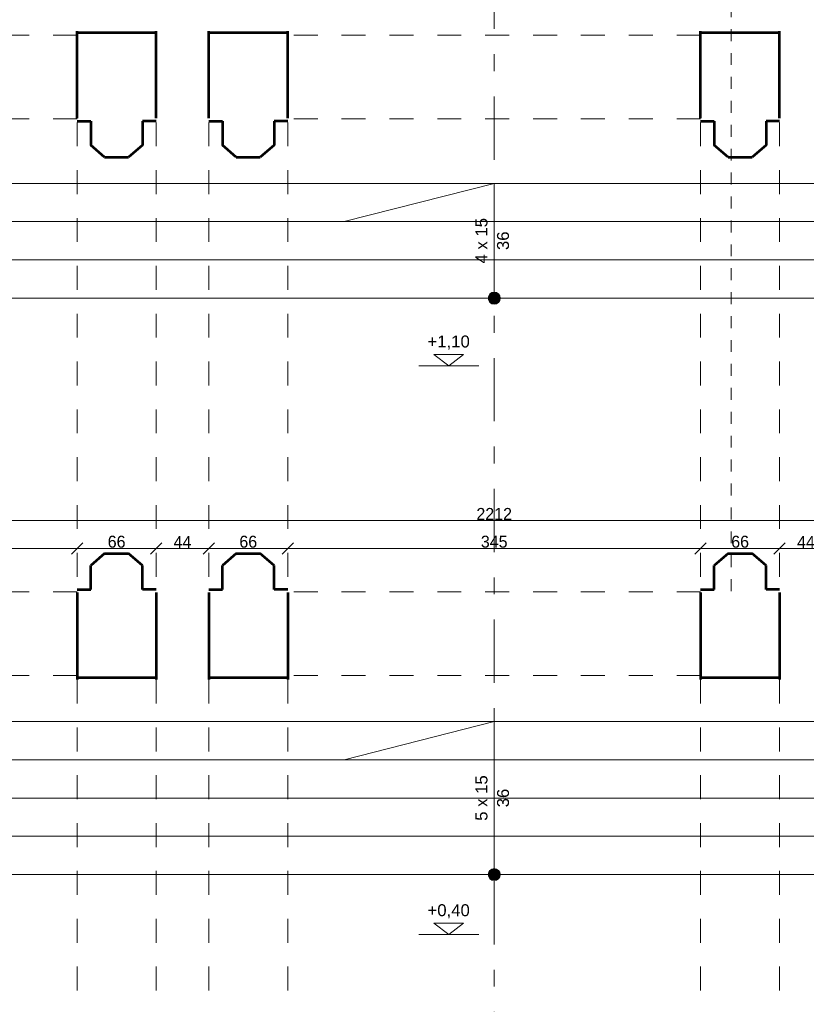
# Model space of a CAD drawing. Header units: inches. Extents: x -21887 to 84279, y -131485 to 67836.
# Tile 108 of 256: x 24766 to 31338, y -17814 to -9581. Entities that reach past the tile are written whole.
import ezdxf

# ---------------------------------------------------------------- set-up
doc = ezdxf.new("R2010")
doc.units = ezdxf.units.IN
doc.header["$MEASUREMENT"] = 0
for name, pattern in [('Dashed', [400, 200, -200]), ('Dashed copy', [200, 100, -100]), ('Double Dashed', [1093.611073, 529.166651, -211.666656, 141.111112, -211.666656]), ('Long Dashed', [1058.333302, 634.99999, -423.333311])]:
    doc.linetypes.add(name, pattern=pattern)
doc.layers.get('0').update_dxf_attribs({"lineweight": 13})
doc.layers.get('Defpoints').update_dxf_attribs({"lineweight": 13})
for name, color, linetype, lineweight in [('AI_MURY', 7, 'Continuous', 53), ('Dimensioning', 7, 'Continuous', 13), ('PODCIAGI', 7, 'Continuous', 13), ('schodzy', 7, 'Continuous', 13)]:
    doc.layers.add(name, color=color, linetype=linetype, lineweight=lineweight)
doc.styles.add('GENERATED_STYLE_7', font='txt')
doc.styles.add('Style-Courier New', font='txt')
doc.dimstyles.new('Dimstyle_4', dxfattribs={"dimtxt": 100, "dimasz": 95, "dimexe": 0, "dimexo": 0, "dimgap": 0.09, "dimtad": 1, "dimdec": 0, "dimlfac": 0.1, "dimzin": 0, "dimdsep": 46, "dimlunit": 5, "dimtxsty": 'GENERATED_STYLE_7', "dimblk": 'ARROWHEAD_6', "dimcen": 0.09, "dimclrd": 161, "dimclre": 161, "dimclrt": 7, "dimadec": 0, "dimazin": 0, "dimtfac": 1, "dimtdec": 0, "dimtmove": 0, "dimatfit": 3, "dimfxl": 0, "dimtolj": 1, "dimtzin": 0, "dimarcsym": 0})
doc.dimstyles.new('Dimstyle_5', dxfattribs={"dimtxt": 100, "dimasz": 95, "dimexe": 0.18, "dimexo": 0, "dimgap": 0.09, "dimtad": 1, "dimtih": 1, "dimtoh": 1, "dimdec": 0, "dimlfac": 0.1, "dimzin": 0, "dimdsep": 46, "dimlunit": 5, "dimtxsty": 'GENERATED_STYLE_7', "dimblk": 'ARROWHEAD_6', "dimcen": 0.09, "dimclrd": 161, "dimclre": 161, "dimclrt": 7, "dimadec": 0, "dimazin": 0, "dimtfac": 1, "dimtdec": 0, "dimtmove": 0, "dimatfit": 3, "dimfxl": 0, "dimtolj": 1, "dimtzin": 0, "dimarcsym": 0})

# ---------------------------------------------------------------- blocks, each defined once
blk = doc.blocks.new('ARROWHEAD_6')
at = {"color": 0, "linetype": 'Continuous'}
for p, q in [((0, 0), (-1, 0)), ((-0.5, -0.5), (0.5, 0.5))]:
    blk.add_line(p, q, dxfattribs=at)
blk = doc.blocks.new('*U184')
at = {"layer": 'Defpoints', "color": 0, "linetype": 'Continuous'}
for p in [(-270, -21459.3), (57580.5, -21459.3), (56990.5, -24609.3)]:
    blk.add_point(p, dxfattribs=at)
at = {"layer": 'Dimensioning', "color": 161, "linetype": 'Continuous', "lineweight": -2}
for p, q in [((-269.9, -21459.3), (-270, -21459.3)), ((-270, -24514.3), (-270, -21554.3)), ((-269.9, -24609.3), (-270, -24609.3))]:
    blk.add_line(p, q, dxfattribs=at)
at = {"layer": 'Dimensioning', "color": 161, "linetype": 'Continuous', "lineweight": -2, "xscale": 95, "yscale": 95, "zscale": 95}
for p, rotation in [((-270, -21459.3), 90), ((-270, -24609.3), 270)]:
    blk.add_blockref('ARROWHEAD_6', p, dxfattribs=dict(at, rotation=rotation))
at = {"layer": 'Dimensioning', "color": 7, "linetype": 'Continuous', "insert": (-326.3, -23034.3), "char_height": 100, "attachment_point": 5, "rotation": 90, "style": 'GENERATED_STYLE_7'}
blk.add_mtext('315', dxfattribs=at)
blk = doc.blocks.new('*U1771')
at = {"layer": 'Defpoints'}
for p in [(122.4, -22997.2), (122.4, -23034.3), (57973, -22997.2), (57383, -26147.2)]:
    blk.add_point(p, dxfattribs=at)
at = {"layer": 'Dimensioning', "color": 161, "linetype": 'Continuous'}
blk.add_blockref('*U184', (392.5, -1537.9), dxfattribs=at)
blk = doc.blocks.new('*D1914')
at = {"layer": 'Defpoints'}
for p in [(122.4, 0), (122.4, -22997.2), (57973, -22997.2), (57383, -26147.2)]:
    blk.add_point(p, dxfattribs=at)
at = {"layer": 'Dimensioning', "color": 161, "linetype": 'Continuous'}
blk.add_blockref('*U1771', (0, 0), dxfattribs=at)
blk = doc.blocks.new('*U1071')
at = {"layer": 'Defpoints', "color": 0, "linetype": 'Continuous'}
for p in [(17669.4, -13768.6), (39791.6, -13768.6), (39791.6, -13768.6)]:
    blk.add_point(p, dxfattribs=at)
at = {"layer": 'Dimensioning', "color": 161, "linetype": 'Continuous', "lineweight": -2}
for p, q in [((17669.4, -13768.6), (17669.4, -13768.4)), ((17764.4, -13768.6), (39696.6, -13768.6)), ((39791.6, -13768.6), (39791.6, -13768.4))]:
    blk.add_line(p, q, dxfattribs=at)
at = {"layer": 'Dimensioning', "color": 161, "linetype": 'Continuous', "lineweight": -2, "xscale": 95, "yscale": 95, "zscale": 95, "rotation": 180}
blk.add_blockref('ARROWHEAD_6', (17669.4, -13768.6), dxfattribs=at)
at = {"layer": 'Dimensioning', "color": 161, "linetype": 'Continuous', "lineweight": -2, "xscale": 95, "yscale": 95, "zscale": 95}
blk.add_blockref('ARROWHEAD_6', (39791.6, -13768.6), dxfattribs=at)
at = {"layer": 'Dimensioning', "color": 7, "linetype": 'Continuous', "insert": (28730.5, -13713.6), "char_height": 100, "attachment_point": 5, "style": 'GENERATED_STYLE_7'}
blk.add_mtext('2212', dxfattribs=at)
blk = doc.blocks.new('*D2004')
at = {"layer": 'Defpoints'}
for p in [(17669.4, -13768.6), (28730.5, -13768.6), (39791.6, -13768.6), (39791.6, -13768.6)]:
    blk.add_point(p, dxfattribs=at)
at = {"layer": 'Dimensioning', "color": 161, "linetype": 'Continuous'}
blk.add_blockref('*U1071', (0, 0), dxfattribs=at)
blk = doc.blocks.new('*U376')
at = {"layer": 'Defpoints', "color": 0, "linetype": 'Continuous'}
for p in [(-3768.9, -23758.2), (61880.5, -23758.2), (62095.5, -27324.3)]:
    blk.add_point(p, dxfattribs=at)
at = {"layer": 'Dimensioning', "color": 161, "linetype": 'Continuous', "lineweight": -2}
for p, q in [((-3768.7, -23758.2), (-3768.9, -23758.2)), ((-3768.9, -27229.3), (-3768.9, -23853.2)), ((-3768.7, -27324.3), (-3768.9, -27324.3))]:
    blk.add_line(p, q, dxfattribs=at)
at = {"layer": 'Dimensioning', "color": 161, "linetype": 'Continuous', "lineweight": -2, "xscale": 95, "yscale": 95, "zscale": 95}
for p, rotation in [((-3768.9, -23758.2), 90), ((-3768.9, -27324.3), 270)]:
    blk.add_blockref('ARROWHEAD_6', p, dxfattribs=dict(at, rotation=rotation))
at = {"layer": 'Dimensioning', "color": 7, "linetype": 'Continuous', "insert": (-3825.2, -25541.2), "char_height": 100, "attachment_point": 5, "rotation": 90, "style": 'GENERATED_STYLE_7'}
blk.add_mtext('357', dxfattribs=at)
blk = doc.blocks.new('*U1772')
at = {"layer": 'Defpoints'}
for p in [(-2777.6, -24404.3), (62871.9, -24404.3), (-2777.6, -25541.2), (63086.9, -27970.5)]:
    blk.add_point(p, dxfattribs=at)
at = {"layer": 'Dimensioning', "color": 161, "linetype": 'Continuous'}
blk.add_blockref('*U376', (991.3, -646.2), dxfattribs=at)
blk = doc.blocks.new('*D2396')
at = {"layer": 'Defpoints'}
for p in [(-2777.6, 0), (-2777.6, -24404.3), (62871.9, -24404.3), (63086.9, -27970.5)]:
    blk.add_point(p, dxfattribs=at)
at = {"layer": 'Dimensioning', "color": 161, "linetype": 'Continuous'}
blk.add_blockref('*U1772', (0, 0), dxfattribs=at)
blk = doc.blocks.new('*U377')
at = {"layer": 'Defpoints', "color": 0, "linetype": 'Continuous'}
for p in [(-3768.9, -21459.3), (61832.4, -21459.3), (61880.5, -23758.2)]:
    blk.add_point(p, dxfattribs=at)
at = {"layer": 'Dimensioning', "color": 161, "linetype": 'Continuous', "lineweight": -2}
for p, q in [((-3768.7, -21459.3), (-3768.9, -21459.3)), ((-3768.9, -23663.2), (-3768.9, -21554.3)), ((-3768.7, -23758.2), (-3768.9, -23758.2))]:
    blk.add_line(p, q, dxfattribs=at)
at = {"layer": 'Dimensioning', "color": 161, "linetype": 'Continuous', "lineweight": -2, "xscale": 95, "yscale": 95, "zscale": 95}
for p, rotation in [((-3768.9, -21459.3), 90), ((-3768.9, -23758.2), 270)]:
    blk.add_blockref('ARROWHEAD_6', p, dxfattribs=dict(at, rotation=rotation))
at = {"layer": 'Dimensioning', "color": 7, "linetype": 'Continuous', "insert": (-3825.2, -22608.7), "char_height": 100, "attachment_point": 5, "rotation": 90, "style": 'GENERATED_STYLE_7'}
blk.add_mtext('230', dxfattribs=at)
blk = doc.blocks.new('*U1773')
at = {"layer": 'Defpoints'}
for p in [(-3488.6, -22004), (62112.7, -22004), (-3488.6, -22608.7), (62160.9, -24302.8)]:
    blk.add_point(p, dxfattribs=at)
at = {"layer": 'Dimensioning', "color": 161, "linetype": 'Continuous'}
blk.add_blockref('*U377', (280.3, -544.7), dxfattribs=at)
blk = doc.blocks.new('*D2397')
at = {"layer": 'Defpoints'}
for p in [(-3488.6, 0), (-3488.6, -22004), (62112.7, -22004), (62160.9, -24302.8)]:
    blk.add_point(p, dxfattribs=at)
at = {"layer": 'Dimensioning', "color": 161, "linetype": 'Continuous'}
blk.add_blockref('*U1773', (0, 0), dxfattribs=at)
blk = doc.blocks.new('*U408')
at = {"layer": 'Defpoints', "color": 0, "linetype": 'Continuous'}
for p in [(4587.2, -12484.3), (53040.5, -12484.3), (53240.5, -14369.3)]:
    blk.add_point(p, dxfattribs=at)
at = {"layer": 'Dimensioning', "color": 161, "linetype": 'Continuous', "lineweight": -2}
for p, q in [((4587.4, -12484.3), (4587.2, -12484.3)), ((4587.2, -14274.3), (4587.2, -12579.3)), ((4587.4, -14369.3), (4587.2, -14369.3))]:
    blk.add_line(p, q, dxfattribs=at)
at = {"layer": 'Dimensioning', "color": 161, "linetype": 'Continuous', "lineweight": -2, "xscale": 95, "yscale": 95, "zscale": 95}
for p, rotation in [((4587.2, -12484.3), 90), ((4587.2, -14369.3), 270)]:
    blk.add_blockref('ARROWHEAD_6', p, dxfattribs=dict(at, rotation=rotation))
at = {"layer": 'Dimensioning', "color": 7, "linetype": 'Continuous', "insert": (4530.9, -13426.8), "char_height": 100, "attachment_point": 5, "rotation": 90, "style": 'GENERATED_STYLE_7'}
blk.add_mtext('189', dxfattribs=at)
blk = doc.blocks.new('*D2506')
at = {"layer": 'Defpoints'}
for p in [(4587.2, -12484.3), (53040.5, -12484.3), (4587.2, -13426.8), (53240.5, -14369.3)]:
    blk.add_point(p, dxfattribs=at)
at = {"layer": 'Dimensioning', "color": 161, "linetype": 'Continuous'}
blk.add_blockref('*U408', (0, 0), dxfattribs=at)
blk = doc.blocks.new('*U409')
at = {"layer": 'Defpoints', "color": 0, "linetype": 'Continuous'}
for p in [(4587.2, -9184.3), (53040.5, -9184.3), (53040.5, -12484.3)]:
    blk.add_point(p, dxfattribs=at)
at = {"layer": 'Dimensioning', "color": 161, "linetype": 'Continuous', "lineweight": -2}
for p, q in [((4587.4, -9184.3), (4587.2, -9184.3)), ((4587.2, -12389.3), (4587.2, -9279.3)), ((4587.4, -12484.3), (4587.2, -12484.3))]:
    blk.add_line(p, q, dxfattribs=at)
at = {"layer": 'Dimensioning', "color": 161, "linetype": 'Continuous', "lineweight": -2, "xscale": 95, "yscale": 95, "zscale": 95}
for p, rotation in [((4587.2, -9184.3), 90), ((4587.2, -12484.3), 270)]:
    blk.add_blockref('ARROWHEAD_6', p, dxfattribs=dict(at, rotation=rotation))
at = {"layer": 'Dimensioning', "color": 7, "linetype": 'Continuous', "insert": (4530.9, -10834.3), "char_height": 100, "attachment_point": 5, "rotation": 90, "style": 'GENERATED_STYLE_7'}
blk.add_mtext('330', dxfattribs=at)
blk = doc.blocks.new('*D2507')
at = {"layer": 'Defpoints'}
for p in [(4587.2, -9184.3), (53040.5, -9184.3), (4587.2, -10834.3), (53040.5, -12484.3)]:
    blk.add_point(p, dxfattribs=at)
at = {"layer": 'Dimensioning', "color": 161, "linetype": 'Continuous'}
blk.add_blockref('*U409', (0, 0), dxfattribs=at)
blk = doc.blocks.new('*U1508')
at = {"layer": 'Defpoints', "color": 0, "linetype": 'Continuous'}
for p in [(25245.5, -13914.8), (25245.5, -14002.6), (21930.5, -14345.1)]:
    blk.add_point(p, dxfattribs=at)
at = {"layer": 'Dimensioning', "color": 161, "linetype": 'Continuous', "lineweight": -2}
for p, q in [((21930.5, -14002.8), (21930.5, -14002.4)), ((22025.5, -14002.6), (25150.5, -14002.6)), ((25245.5, -14002.4), (25245.5, -14002.8))]:
    blk.add_line(p, q, dxfattribs=at)
at = {"layer": 'Dimensioning', "color": 161, "linetype": 'Continuous', "lineweight": -2, "xscale": 95, "yscale": 95, "zscale": 95, "rotation": 180}
blk.add_blockref('ARROWHEAD_6', (21930.5, -14002.6), dxfattribs=at)
at = {"layer": 'Dimensioning', "color": 161, "linetype": 'Continuous', "lineweight": -2, "xscale": 95, "yscale": 95, "zscale": 95}
blk.add_blockref('ARROWHEAD_6', (25245.5, -14002.6), dxfattribs=at)
at = {"layer": 'Dimensioning', "color": 7, "linetype": 'Continuous', "insert": (23588, -13946.3), "char_height": 100, "attachment_point": 5, "style": 'GENERATED_STYLE_7'}
blk.add_mtext('332', dxfattribs=at)
blk = doc.blocks.new('*D3143')
at = {"layer": 'Defpoints'}
for p in [(25245.5, -13914.8), (23588, -14002.6), (25245.5, -14002.6), (21930.5, -14345.1)]:
    blk.add_point(p, dxfattribs=at)
at = {"layer": 'Dimensioning', "color": 161, "linetype": 'Continuous'}
blk.add_blockref('*U1508', (0, 0), dxfattribs=at)
blk = doc.blocks.new('*U1509')
at = {"layer": 'Defpoints', "color": 0, "linetype": 'Continuous'}
for p in [(25245.5, -13914.8), (25905.5, -13914.8), (25905.5, -14002.6)]:
    blk.add_point(p, dxfattribs=at)
at = {"layer": 'Dimensioning', "color": 161, "linetype": 'Continuous', "lineweight": -2}
for p, q in [((25245.5, -14002.4), (25245.5, -14002.8)), ((25340.5, -14002.6), (25810.5, -14002.6)), ((25905.5, -14002.4), (25905.5, -14002.8))]:
    blk.add_line(p, q, dxfattribs=at)
at = {"layer": 'Dimensioning', "color": 161, "linetype": 'Continuous', "lineweight": -2, "xscale": 95, "yscale": 95, "zscale": 95, "rotation": 180}
blk.add_blockref('ARROWHEAD_6', (25245.5, -14002.6), dxfattribs=at)
at = {"layer": 'Dimensioning', "color": 161, "linetype": 'Continuous', "lineweight": -2, "xscale": 95, "yscale": 95, "zscale": 95}
blk.add_blockref('ARROWHEAD_6', (25905.5, -14002.6), dxfattribs=at)
at = {"layer": 'Dimensioning', "color": 7, "linetype": 'Continuous', "insert": (25575.5, -13946.3), "char_height": 100, "attachment_point": 5, "style": 'GENERATED_STYLE_7'}
blk.add_mtext('66', dxfattribs=at)
blk = doc.blocks.new('*D3144')
at = {"layer": 'Defpoints'}
for p in [(25245.5, -13914.8), (25905.5, -13914.8), (25575.5, -14002.6), (25905.5, -14002.6)]:
    blk.add_point(p, dxfattribs=at)
at = {"layer": 'Dimensioning', "color": 161, "linetype": 'Continuous'}
blk.add_blockref('*U1509', (0, 0), dxfattribs=at)
blk = doc.blocks.new('*U1510')
at = {"layer": 'Defpoints', "color": 0, "linetype": 'Continuous'}
for p in [(25905.5, -13914.8), (26345.5, -13914.8), (26345.5, -14002.6)]:
    blk.add_point(p, dxfattribs=at)
at = {"layer": 'Dimensioning', "color": 161, "linetype": 'Continuous', "lineweight": -2}
for p, q in [((25905.5, -14002.4), (25905.5, -14002.8)), ((26000.5, -14002.6), (26250.5, -14002.6)), ((26345.5, -14002.4), (26345.5, -14002.8))]:
    blk.add_line(p, q, dxfattribs=at)
at = {"layer": 'Dimensioning', "color": 161, "linetype": 'Continuous', "lineweight": -2, "xscale": 95, "yscale": 95, "zscale": 95, "rotation": 180}
blk.add_blockref('ARROWHEAD_6', (25905.5, -14002.6), dxfattribs=at)
at = {"layer": 'Dimensioning', "color": 161, "linetype": 'Continuous', "lineweight": -2, "xscale": 95, "yscale": 95, "zscale": 95}
blk.add_blockref('ARROWHEAD_6', (26345.5, -14002.6), dxfattribs=at)
at = {"layer": 'Dimensioning', "color": 7, "linetype": 'Continuous', "insert": (26125.5, -13948.9), "char_height": 100, "attachment_point": 5, "style": 'GENERATED_STYLE_7'}
blk.add_mtext('44', dxfattribs=at)
blk = doc.blocks.new('*D3145')
at = {"layer": 'Defpoints'}
for p in [(25905.5, -13914.8), (26345.5, -13914.8), (26125.5, -14002.6), (26345.5, -14002.6)]:
    blk.add_point(p, dxfattribs=at)
at = {"layer": 'Dimensioning', "color": 161, "linetype": 'Continuous'}
blk.add_blockref('*U1510', (0, 0), dxfattribs=at)
blk = doc.blocks.new('*U1511')
at = {"layer": 'Defpoints', "color": 0, "linetype": 'Continuous'}
for p in [(26345.5, -13914.8), (27005.5, -13914.8), (27005.5, -14002.6)]:
    blk.add_point(p, dxfattribs=at)
at = {"layer": 'Dimensioning', "color": 161, "linetype": 'Continuous', "lineweight": -2}
for p, q in [((26345.5, -14002.4), (26345.5, -14002.8)), ((26440.5, -14002.6), (26910.5, -14002.6)), ((27005.5, -14002.4), (27005.5, -14002.8))]:
    blk.add_line(p, q, dxfattribs=at)
at = {"layer": 'Dimensioning', "color": 161, "linetype": 'Continuous', "lineweight": -2, "xscale": 95, "yscale": 95, "zscale": 95, "rotation": 180}
blk.add_blockref('ARROWHEAD_6', (26345.5, -14002.6), dxfattribs=at)
at = {"layer": 'Dimensioning', "color": 161, "linetype": 'Continuous', "lineweight": -2, "xscale": 95, "yscale": 95, "zscale": 95}
blk.add_blockref('ARROWHEAD_6', (27005.5, -14002.6), dxfattribs=at)
at = {"layer": 'Dimensioning', "color": 7, "linetype": 'Continuous', "insert": (26675.5, -13946.3), "char_height": 100, "attachment_point": 5, "style": 'GENERATED_STYLE_7'}
blk.add_mtext('66', dxfattribs=at)
blk = doc.blocks.new('*D3146')
at = {"layer": 'Defpoints'}
for p in [(26345.5, -13914.8), (27005.5, -13914.8), (26675.5, -14002.6), (27005.5, -14002.6)]:
    blk.add_point(p, dxfattribs=at)
at = {"layer": 'Dimensioning', "color": 161, "linetype": 'Continuous'}
blk.add_blockref('*U1511', (0, 0), dxfattribs=at)
blk = doc.blocks.new('*U1512')
at = {"layer": 'Defpoints', "color": 0, "linetype": 'Continuous'}
for p in [(27005.5, -13914.8), (30455.5, -13914.8), (30455.5, -14002.6)]:
    blk.add_point(p, dxfattribs=at)
at = {"layer": 'Dimensioning', "color": 161, "linetype": 'Continuous', "lineweight": -2}
for p, q in [((27005.5, -14002.4), (27005.5, -14002.8)), ((27100.5, -14002.6), (30360.5, -14002.6)), ((30455.5, -14002.4), (30455.5, -14002.8))]:
    blk.add_line(p, q, dxfattribs=at)
at = {"layer": 'Dimensioning', "color": 161, "linetype": 'Continuous', "lineweight": -2, "xscale": 95, "yscale": 95, "zscale": 95, "rotation": 180}
blk.add_blockref('ARROWHEAD_6', (27005.5, -14002.6), dxfattribs=at)
at = {"layer": 'Dimensioning', "color": 161, "linetype": 'Continuous', "lineweight": -2, "xscale": 95, "yscale": 95, "zscale": 95}
blk.add_blockref('ARROWHEAD_6', (30455.5, -14002.6), dxfattribs=at)
at = {"layer": 'Dimensioning', "color": 7, "linetype": 'Continuous', "insert": (28730.5, -13946.3), "char_height": 100, "attachment_point": 5, "style": 'GENERATED_STYLE_7'}
blk.add_mtext('345', dxfattribs=at)
blk = doc.blocks.new('*D3147')
at = {"layer": 'Defpoints'}
for p in [(27005.5, -13914.8), (30455.5, -13914.8), (28730.5, -14002.6), (30455.5, -14002.6)]:
    blk.add_point(p, dxfattribs=at)
at = {"layer": 'Dimensioning', "color": 161, "linetype": 'Continuous'}
blk.add_blockref('*U1512', (0, 0), dxfattribs=at)
blk = doc.blocks.new('*U1513')
at = {"layer": 'Defpoints', "color": 0, "linetype": 'Continuous'}
for p in [(30455.5, -13914.8), (31115.5, -13914.8), (31115.5, -14002.6)]:
    blk.add_point(p, dxfattribs=at)
at = {"layer": 'Dimensioning', "color": 161, "linetype": 'Continuous', "lineweight": -2}
for p, q in [((30455.5, -14002.4), (30455.5, -14002.8)), ((30550.5, -14002.6), (31020.5, -14002.6)), ((31115.5, -14002.4), (31115.5, -14002.8))]:
    blk.add_line(p, q, dxfattribs=at)
at = {"layer": 'Dimensioning', "color": 161, "linetype": 'Continuous', "lineweight": -2, "xscale": 95, "yscale": 95, "zscale": 95, "rotation": 180}
blk.add_blockref('ARROWHEAD_6', (30455.5, -14002.6), dxfattribs=at)
at = {"layer": 'Dimensioning', "color": 161, "linetype": 'Continuous', "lineweight": -2, "xscale": 95, "yscale": 95, "zscale": 95}
blk.add_blockref('ARROWHEAD_6', (31115.5, -14002.6), dxfattribs=at)
at = {"layer": 'Dimensioning', "color": 7, "linetype": 'Continuous', "insert": (30785.5, -13946.3), "char_height": 100, "attachment_point": 5, "style": 'GENERATED_STYLE_7'}
blk.add_mtext('66', dxfattribs=at)
blk = doc.blocks.new('*D3148')
at = {"layer": 'Defpoints'}
for p in [(30455.5, -13914.8), (31115.5, -13914.8), (30785.5, -14002.6), (31115.5, -14002.6)]:
    blk.add_point(p, dxfattribs=at)
at = {"layer": 'Dimensioning', "color": 161, "linetype": 'Continuous'}
blk.add_blockref('*U1513', (0, 0), dxfattribs=at)
blk = doc.blocks.new('*U1514')
at = {"layer": 'Defpoints', "color": 0, "linetype": 'Continuous'}
for p in [(31115.5, -13914.8), (31555.5, -13914.8), (31555.5, -14002.6)]:
    blk.add_point(p, dxfattribs=at)
at = {"layer": 'Dimensioning', "color": 161, "linetype": 'Continuous', "lineweight": -2}
for p, q in [((31115.5, -14002.4), (31115.5, -14002.8)), ((31210.5, -14002.6), (31460.5, -14002.6)), ((31555.5, -14002.4), (31555.5, -14002.8))]:
    blk.add_line(p, q, dxfattribs=at)
at = {"layer": 'Dimensioning', "color": 161, "linetype": 'Continuous', "lineweight": -2, "xscale": 95, "yscale": 95, "zscale": 95, "rotation": 180}
blk.add_blockref('ARROWHEAD_6', (31115.5, -14002.6), dxfattribs=at)
at = {"layer": 'Dimensioning', "color": 161, "linetype": 'Continuous', "lineweight": -2, "xscale": 95, "yscale": 95, "zscale": 95}
blk.add_blockref('ARROWHEAD_6', (31555.5, -14002.6), dxfattribs=at)
at = {"layer": 'Dimensioning', "color": 7, "linetype": 'Continuous', "insert": (31335.5, -13948.9), "char_height": 100, "attachment_point": 5, "style": 'GENERATED_STYLE_7'}
blk.add_mtext('44', dxfattribs=at)
blk = doc.blocks.new('*D3149')
at = {"layer": 'Defpoints'}
for p in [(31115.5, -13914.8), (31555.5, -13914.8), (31335.5, -14002.6), (31555.5, -14002.6)]:
    blk.add_point(p, dxfattribs=at)
at = {"layer": 'Dimensioning', "color": 161, "linetype": 'Continuous'}
blk.add_blockref('*U1514', (0, 0), dxfattribs=at)

msp = doc.modelspace()

# ---------------------------------------------------------------- hatches: boundary and pattern name
at = {"layer": 'schodzy'}
for points in [[(28780.5, -11909.3, 1), (28680.5, -11909.3, 1)], [(28780.5, -16729.3, 1), (28680.5, -16729.3, 1)]]:
    msp.add_hatch(color=9, dxfattribs=at).paths.add_polyline_path(points, flags=16)

# ---------------------------------------------------------------- linework, layer by layer
at = {"layer": 'AI_MURY', "color": 7, "linetype": 'Continuous'}
for p, q in [((25245.5, -10405.1), (25245.5, -9675.1)), ((25905.5, -9689.3), (25245.5, -9689.3)), ((25905.5, -10405.1), (25905.5, -9675.1)), ((26345.5, -10405.1), (26345.5, -9675.1)), ((27005.5, -9689.3), (26345.5, -9689.3)), ((27005.5, -10405.1), (27005.5, -9675.1)), ((30455.5, -10405.1), (30455.5, -9675.1)), ((31115.5, -9689.3), (30455.5, -9689.3)), ((31115.5, -10405.1), (31115.5, -9675.1)), ((25245.5, -10429.3), (25358.9, -10429.3)), ((25358.9, -10429.3), (25358.9, -10629.3)), ((25792.1, -10429.3), (25792.1, -10629.3)), ((25905.5, -10429.3), (25792.1, -10429.3)), ((26345.5, -10429.3), (26458.9, -10429.3)), ((26458.9, -10429.3), (26458.9, -10629.3)), ((26892.1, -10429.3), (26892.1, -10629.3)), ((27005.5, -10429.3), (26892.1, -10429.3)), ((30455.5, -10429.3), (30568.9, -10429.3)), ((30568.9, -10429.3), (30568.9, -10629.3)), ((31002.1, -10429.3), (31002.1, -10629.3)), ((31115.5, -10429.3), (31002.1, -10429.3)), ((25475.5, -10729.3), (25358.9, -10629.3)), ((25792.1, -10629.3), (25675.5, -10729.3)), ((26575.5, -10729.3), (26458.9, -10629.3)), ((26892.1, -10629.3), (26775.5, -10729.3)), ((30685.5, -10729.3), (30568.9, -10629.3)), ((31002.1, -10629.3), (30885.5, -10729.3)), ((25475.5, -10729.3), (25675.5, -10729.3)), ((26575.5, -10729.3), (26775.5, -10729.3)), ((30685.5, -10729.3), (30885.5, -10729.3)), ((25475.5, -14045.1), (25358.9, -14145.1)), ((25475.5, -14045.1), (25675.5, -14045.1)), ((25792.1, -14145.1), (25675.5, -14045.1)), ((26575.5, -14045.1), (26458.9, -14145.1)), ((26575.5, -14045.1), (26775.5, -14045.1)), ((26892.1, -14145.1), (26775.5, -14045.1)), ((30685.5, -14045.1), (30568.9, -14145.1)), ((30685.5, -14045.1), (30885.5, -14045.1)), ((31002.1, -14145.1), (30885.5, -14045.1)), ((25358.9, -14345.1), (25358.9, -14145.1)), ((25792.1, -14345.1), (25792.1, -14145.1)), ((26458.9, -14345.1), (26458.9, -14145.1)), ((26892.1, -14345.1), (26892.1, -14145.1)), ((30568.9, -14345.1), (30568.9, -14145.1)), ((31002.1, -14345.1), (31002.1, -14145.1)), ((25245.5, -14345.1), (25358.9, -14345.1)), ((25245.5, -14369.3), (25245.5, -15099.3)), ((25905.5, -14345.1), (25792.1, -14345.1)), ((25905.5, -14369.3), (25905.5, -15099.3)), ((26345.5, -14345.1), (26458.9, -14345.1)), ((26345.5, -14369.3), (26345.5, -15099.3)), ((27005.5, -14345.1), (26892.1, -14345.1)), ((27005.5, -14369.3), (27005.5, -15099.3)), ((30455.5, -14345.1), (30568.9, -14345.1)), ((30455.5, -14369.3), (30455.5, -15099.3)), ((31115.5, -14345.1), (31002.1, -14345.1)), ((31115.5, -14369.3), (31115.5, -15099.3)), ((25905.5, -15085.1), (25245.5, -15085.1)), ((27005.5, -15085.1), (26345.5, -15085.1)), ((31115.5, -15085.1), (30455.5, -15085.1))]:
    msp.add_line(p, q, dxfattribs=at)
at = {"layer": 'PODCIAGI', "color": 7, "linetype": 'Double Dashed'}
msp.add_line((28730.5, -51215.4), (28730.5, 65607.1), dxfattribs=at)
at = {"layer": 'PODCIAGI', "color": 9, "linetype": 'Dashed copy'}
msp.add_line((30710.5, 6740.7), (30710.5, -14365.1), dxfattribs=at)
at = {"layer": 'PODCIAGI', "color": 49, "linetype": 'Dashed'}
for p, q in [((25245.5, -9709.3), (21930.5, -9709.3)), ((30455.5, -9709.3), (27005.5, -9709.3)), ((25245.5, -10409.3), (21930.5, -10409.3)), ((25245.5, -10439.3), (25245.5, -14369.3)), ((25905.5, -10439.3), (25905.5, -14369.3)), ((26345.5, -10439.3), (26345.5, -14369.3)), ((30455.5, -10409.3), (27005.5, -10409.3)), ((27005.5, -10439.3), (27005.5, -14369.3)), ((30455.5, -10439.3), (30455.5, -14369.3)), ((31115.5, -10439.3), (31115.5, -14369.3)), ((25245.5, -14365.1), (21930.5, -14365.1)), ((30455.5, -14365.1), (27005.5, -14365.1)), ((25245.5, -15065.1), (21930.5, -15065.1)), ((30455.5, -15065.1), (27005.5, -15065.1)), ((25245.5, -15099.3), (25245.5, -23809.3)), ((25905.5, -15099.3), (25905.5, -23809.3)), ((26345.5, -15099.3), (26345.5, -23809.3)), ((27005.5, -15099.3), (27005.5, -23809.3)), ((30455.5, -15099.3), (30455.5, -23809.3)), ((31115.5, -15099.3), (31115.5, -23809.3))]:
    msp.add_line(p, q, dxfattribs=at)
at = {"layer": 'schodzy', "color": 9, "linetype": 'Continuous'}
for p, q in [((21600.5, -10949.3), (35860.5, -10949.3)), ((28730.5, -10949.3), (27476.1, -11269.3)), ((28730.5, -11909.3), (28730.5, -10949.3)), ((21600.5, -11269.3), (35860.5, -11269.3)), ((21600.5, -11589.3), (35860.5, -11589.3)), ((21600.5, -11909.3), (35860.5, -11909.3)), ((20864.4, -15449.3), (36596.6, -15449.3)), ((28730.5, -15449.3), (27476.1, -15769.3)), ((28730.5, -16729.3), (28730.5, -15449.3)), ((20864.4, -15769.3), (36596.6, -15769.3)), ((20864.4, -16089.3), (36596.6, -16089.3)), ((20864.4, -16409.3), (36596.6, -16409.3)), ((20864.4, -16729.3), (36596.6, -16729.3))]:
    msp.add_line(p, q, dxfattribs=at)
at = {"layer": 'schodzy', "color": 9, "linetype": 'Long Dashed'}
for p, q in [((28350.1, -12474.8), (28226.5, -12379)), ((28226.5, -12379), (28473.8, -12379)), ((28350.1, -12474.8), (28473.8, -12379)), ((28101, -12474.8), (28600.9, -12474.8)), ((28350.1, -17230.8), (28226.5, -17135.1)), ((28226.5, -17135.1), (28473.8, -17135.1)), ((28350.1, -17230.8), (28473.8, -17135.1)), ((28101, -17230.8), (28600.9, -17230.8))]:
    msp.add_line(p, q, dxfattribs=at)
at = {"layer": 'schodzy', "color": 9, "linetype": 'Continuous'}
for centre in [(28730.5, -11909.3), (28730.5, -16729.3)]:
    msp.add_circle(centre, 50, dxfattribs=at)

# ---------------------------------------------------------------- texts
at = {"layer": 'schodzy', "color": 9, "char_height": 100, "width": 1279.368, "attachment_point": 2, "rotation": 90, "line_spacing_factor": 1.079144, "style": 'GENERATED_STYLE_7'}
for s, insert in [('\\fArial|b0|i0|c238|p39;4 x 15\\P36', (28574.1, -11429.3)), ('\\fArial|b0|i0|c238|p39;5 x 15\\P36', (28574.1, -16089.3))]:
    msp.add_mtext(s, dxfattribs=dict(at, insert=insert))
at = {"layer": 'schodzy', "color": 9, "char_height": 100, "width": 614.783, "attachment_point": 2, "style": 'GENERATED_STYLE_7'}
for s, insert in [('\\fArial|b0|i0|c238|p39;+1,10', (28350.1, -12221.5)), ('\\fArial|b0|i0|c238|p39;+0,40', (28350.1, -16977.5))]:
    msp.add_mtext(s, dxfattribs=dict(at, insert=insert))

# ---------------------------------------------------------------- dimensions: what is measured, and where the dimension line sits
at = {"layer": 'Dimensioning', "color": 161, "linetype": 'Continuous'}
for base, p1, p2, picture, middle in [((-3488.6, -22004), (62160.9, -24302.8), (62112.7, -22004), '*D2397', (-3488.6, 0)), ((-2777.6, -24404.3), (63086.9, -27970.5), (62871.9, -24404.3), '*D2396', (-2777.6, 0)), ((122.4, -22997.2), (57383, -26147.2), (57973, -22997.2), '*D1914', (122.4, 0)), ((4587.2, -9184.3), (53040.5, -12484.3), (53040.5, -9184.3), '*D2507', (4587.2, -10834.3)), ((4587.2322323, -12484.2868952), (53240.5180538, -14369.2868952), (53040.5180538, -12484.2868952), '*D2506', (4587.2322323, -13426.7868952))]:
    dim = msp.add_linear_dim(base=base, p1=p1, p2=p2, angle=90, dimstyle='Dimstyle_4', override={"dimtxsty": 'Style-Courier New', "dimclrd": 0, "dimclre": 161, "dimlwe": 0}, dxfattribs=at)
    dim.commit()
    dim.dimension.update_dxf_attribs({"geometry": picture, "text_midpoint": middle, "dimtype": 128})
for base, p1, p2, picture, middle in [((39791.6, -13768.6), (17669.4, -13768.6), (39791.6, -13768.6), '*D2004', (28730.5, -13768.6)), ((25245.5180538, -14002.5727167), (21930.5180538, -14345.1409766), (25245.5180538, -13914.7504708), '*D3143', (23588.0180538, -14002.5727167)), ((25905.5, -14002.6), (25245.5, -13914.8), (25905.5, -13914.8), '*D3144', (25575.5, -14002.6)), ((26345.5, -14002.6), (25905.5, -13914.8), (26345.5, -13914.8), '*D3145', (26125.5, -14002.6)), ((27005.5, -14002.6), (26345.5, -13914.8), (27005.5, -13914.8), '*D3146', (26675.5, -14002.6)), ((30455.5, -14002.6), (27005.5, -13914.8), (30455.5, -13914.8), '*D3147', (28730.5, -14002.6)), ((31115.5, -14002.6), (30455.5, -13914.8), (31115.5, -13914.8), '*D3148', (30785.5, -14002.6)), ((31555.5, -14002.6), (31115.5, -13914.8), (31555.5, -13914.8), '*D3149', (31335.5, -14002.6))]:
    dim = msp.add_linear_dim(base=base, p1=p1, p2=p2, dimstyle='Dimstyle_5', override={"dimtxsty": 'Style-Courier New', "dimclrd": 0, "dimclre": 161, "dimlwe": 0}, dxfattribs=at)
    dim.commit()
    dim.dimension.update_dxf_attribs({"geometry": picture, "text_midpoint": middle, "dimtype": 128})

doc.saveas('drawing.dxf')
